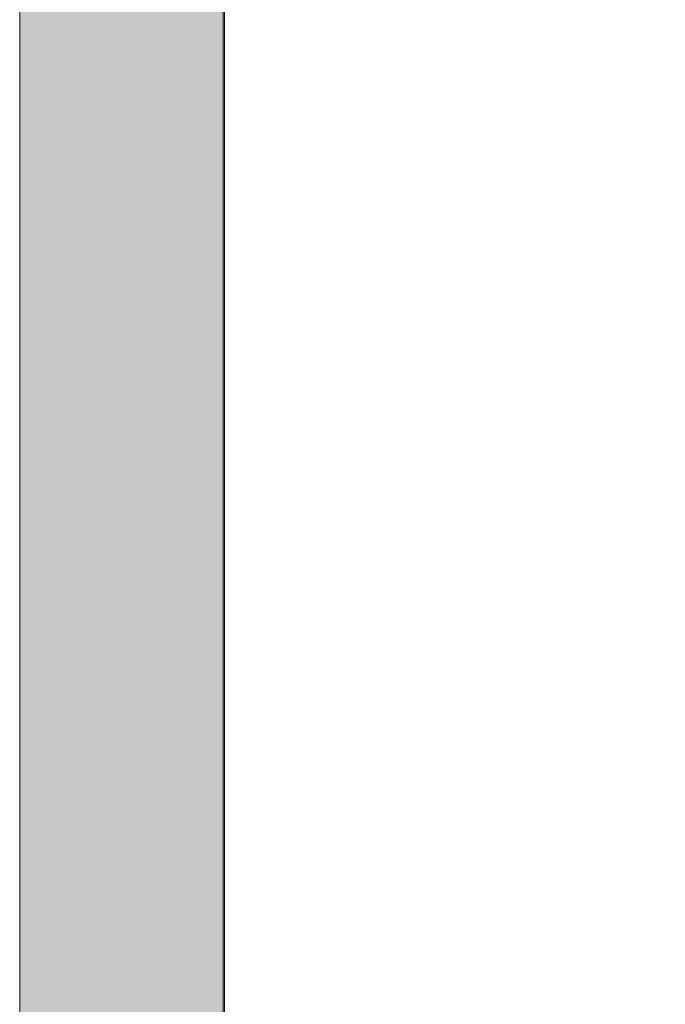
# Model space of a CAD drawing. Header units: metres. Extents: x 362935 to 596424, y 80601 to 172483.
# Tile 64 of 145: x 392203 to 392679, y 116758 to 117485. Entities that reach past the tile are written whole.
import ezdxf

# ---------------------------------------------------------------- set-up
doc = ezdxf.new("R2010")
doc.units = ezdxf.units.M
for name, color, linetype, lineweight in [('FURNITURE', 8, 'Continuous', 5), ('WALL 100', 8, 'Continuous', 5), ('WALLS', 8, 'Continuous', 5)]:
    doc.layers.add(name, color=color, linetype=linetype, lineweight=lineweight)

msp = doc.modelspace()

# ---------------------------------------------------------------- hatches: boundary and pattern name
at = {"layer": 'WALL 100', "true_color": 0x636466}
h = msp.add_hatch(color=251, dxfattribs=at)
h.dxf.hatch_style = 1
h.paths.add_polyline_path([(396724.61, 111067.94), (396724.61, 109868.64), (396624.61, 109868.64), (396624.61, 111067.94)])
h.paths.add_polyline_path([(396572.77, 109868.64), (395973.84, 109868.64), (395973.84, 109768.64), (396572.77, 109768.64)])
h.paths.add_polyline_path([(392202.78, 118959.06), (392354.04, 118984.49), (392352.78, 108838.71), (392202.78, 108838.71)])
h.paths.add_polyline_path([(395292.57, 115867.94), (395292.57, 115967.95), (395780.73, 115967.96), (395780.73, 115867.96)])
h.paths.add_polyline_path([(395880.73, 116117.96), (395880.73, 111931.19), (395780.73, 111931.19), (395780.73, 116117.96)])
h.paths.add_polyline_path([(392353.66, 115867.94), (392353.66, 115967.95), (394292.57, 115967.96), (394292.57, 115867.96)])
h.paths.add_polyline_path([(396652.78, 117008.71), (396652.78, 117771.92), (395880.73, 117601.79), (395880.73, 116967.96), (395780.73, 116967.96), (395780.73, 117681.81), (396802.78, 117911.49), (396802.78, 117008.71)])
h.paths.add_polyline_path([(401879.26, 121206.18), (401725.25, 121163.15), (400752.94, 108838.31), (400903.43, 108838.31)])

# ---------------------------------------------------------------- linework, layer by layer
at = {"layer": 'FURNITURE', "elevation": 1343980.86}
msp.add_lwpolyline([(394082.91, 115967.95), (394082.91, 116421.95), (392806.79, 116421.95), (392806.79, 118775.46), (392352.78, 118775.45), (392352.79, 115967.95)], close=True, dxfattribs=at)
at = {"layer": 'WALLS', "elevation": 1343980.86}
msp.add_lwpolyline([(392202.78, 118959.06), (392354.04, 118984.49), (392352.78, 108838.71), (392202.78, 108838.71), (392202.78, 118959.06)], close=True, dxfattribs=at)

doc.saveas('drawing.dxf')
